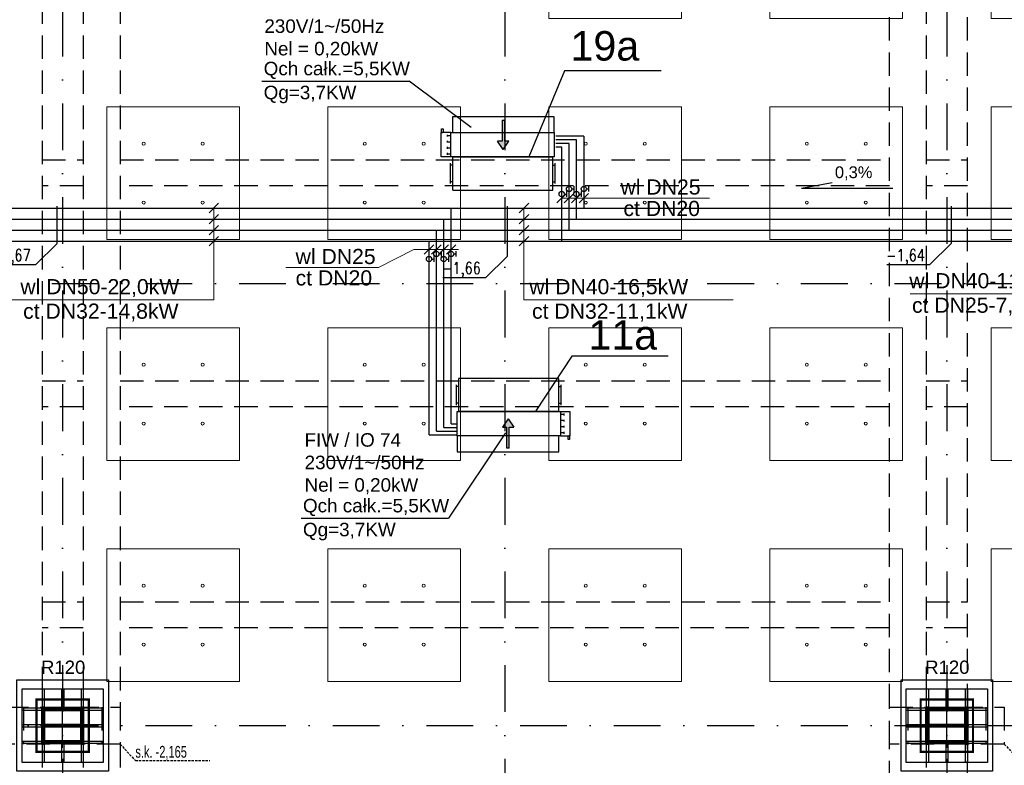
# Model space of a CAD drawing. Header units: centimetres. Extents: x -10729 to 23827, y -4437 to 19798.
# Tile 42 of 95: x 11002 to 12338, y 6146 to 7158. Entities that reach past the tile are written whole.
import ezdxf

# ---------------------------------------------------------------- set-up
doc = ezdxf.new("R2010")
doc.units = ezdxf.units.CM
for name, pattern in [('Kondygnacja  -0_5$0$HIDDEN', [9.525, 6.35, -3.175]), ('Kondygnacja  -0_5$0$HIDDEN2', [4.7625, 3.175, -1.5875]), ('Osie rzutów$0$DASHDOT2', [12.7, 6.35, -3.175, 0, -3.175])]:
    doc.linetypes.add(name, pattern=pattern)
for name, color, linetype in [('bgde_dodatki powykonawcze', 7, 'Continuous'), ('bgde_schem_opis', 2, 'Continuous'), ('KJP_KK_OPISY MOCY klimakonwektorów', 7, 'Continuous'), ('Kondygnacja  -0_5$0$ARCH_INFO_ODPORNOŚĆ OGNIOWA', 8, 'Continuous'), ('Kondygnacja  -0_5$0$ARCH_KONSTR_POWYŻEJ RZUTU', 8, 'Kondygnacja  -0_5$0$HIDDEN'), ('Kondygnacja  -0_5$0$ARCH_KONSTR_POWYŻEJ RZUTU_IST', 8, 'Kondygnacja  -0_5$0$HIDDEN2'), ('Kondygnacja  -0_5$0$ARCH_KONSTRUKCJA_NIEWIDOCZNA', 8, 'Continuous'), ('Kondygnacja  -0_5$0$ARCH_OKŁADZINA', 8, 'Continuous'), ('Kondygnacja  -0_5$0$ARCH_SŁUPY', 8, 'Continuous'), ('Osie rzutów$0$ARCH_INFO_OSIE_IST', 8, 'Osie rzutów$0$DASHDOT2'), ('Osie rzutów$0$ARCH_INFO_OSIE_OPISY_IST', 8, 'Continuous')]:
    doc.layers.add(name, color=color, linetype=linetype)
for name, color, linetype, lineweight in [('bgde_opis ct 1', 7, 'Continuous', 20), ('bgde_rzędne wl ct', 7, 'Continuous', 25), ('bgde_urządzenia', 250, 'Continuous', 30), ('KJP_CT_kk_powrót', 250, '04_CT_KOMF_POW', 25), ('KJP_CT_kk_zasil', 250, '04_CT_KOMF_ZAS', 25), ('KJP_WL_kk zasil', 250, '04_WL_KOMF_ZAS', 25), ('KJP_WL_kk_powr', 250, '04_WL_KOMF_POW', 25), ('SU Lampy kwadratowe  -05$0$ARCH_SUFITY_PODWIESZANE', 8, 'Continuous', 9)]:
    doc.layers.add(name, color=color, linetype=linetype, lineweight=lineweight)
doc.styles.add('Arial', font='arial.ttf')
doc.styles.add('Kondygnacja  -0_5$0$Arial', font='arial.ttf')
doc.styles.add('Kondygnacja  -0_5$0$BIKTS', font='bikromsw.shx', dxfattribs={"width": 0.8})
doc.styles.add('st rom', font='Romans.shx', dxfattribs={"width": 0.8})
doc.linetypes.add('04_CT_KOMF_POW', pattern='A,100,-15,["CTKp",Standard,S=10,R=0,X=-10,Y=-5],-35', length=150)
doc.linetypes.add('04_CT_KOMF_ZAS', pattern='A,100,-15,["CTKz",Standard,S=10,R=0,X=-10,Y=-5],-35', length=150)
doc.linetypes.add('04_WL_KOMF_POW', pattern='A,100,-15,["WLKp",Standard,S=10,R=0,X=-10,Y=-5],-35', length=150)
doc.linetypes.add('04_WL_KOMF_ZAS', pattern='A,100,-15,["WLKz",Standard,S=10,R=0,X=-10,Y=-5],-35', length=150)
pattern_1 = [(45, (-1133.3117, -3177.9858), (-0.6735192, 0.6735192), [])]

# ---------------------------------------------------------------- blocks, each defined once
blk = doc.blocks.new('Osie rzutów')
at = {"layer": 'Osie rzutów$0$ARCH_INFO_OSIE_IST', "ltscale": 10}
for p, q in [((11060, 12510), (11060, 4623.26)), ((11660, 12510), (11660, 4623.26)), ((12260, 12510), (12260, 4623.26)), ((4436.04, 6800), (15156.54, 6800)), ((11060, 6170), (11060, 6230)), ((12260, 6170), (12260, 6230)), ((4436.04, 6200), (15156.54, 6200)), ((11090, 6200), (11030, 6200)), ((12290, 6200), (12230, 6200))]:
    blk.add_line(p, q, dxfattribs=at)
blk = doc.blocks.new('SU Lampy kwadratowe  -05$0$moduł sufitu')
at = {"layer": 'SU Lampy kwadratowe  -05$0$ARCH_SUFITY_PODWIESZANE'}
for points in [[(60, -60), (240, -60), (240, -240), (60, -240)], [(360, -60), (540, -60), (540, -240), (360, -240)], [(60, -360), (240, -360), (240, -540), (60, -540)], [(360, -360), (540, -360), (540, -540), (360, -540)]]:
    blk.add_lwpolyline(points, close=True, dxfattribs=at)
for centre in [(110, -110), (190, -110), (410, -110), (490, -110), (110, -190), (190, -190), (410, -190), (490, -190), (110, -410), (190, -410), (410, -410), (490, -410), (110, -490), (190, -490), (410, -490), (490, -490)]:
    blk.add_circle(centre, 2, dxfattribs=at)
blk = doc.blocks.new('SU Lampy kwadratowe  -05')
at = {"layer": 'SU Lampy kwadratowe  -05$0$ARCH_SUFITY_PODWIESZANE'}
for points in [[(11120, 7040), (11300, 7040), (11300, 6860), (11120, 6860)], [(11420, 7040), (11600, 7040), (11600, 6860), (11420, 6860)]]:
    blk.add_lwpolyline(points, close=True, dxfattribs=at)
for centre in [(11170, 6990), (11250, 6990), (11470, 6990), (11550, 6990), (11170, 6910), (11250, 6910), (11470, 6910), (11550, 6910)]:
    blk.add_circle(centre, 2, dxfattribs=at)
for p in [(11660, 7400), (12260, 7400), (11060, 6800), (11660, 6800), (12260, 6800)]:
    blk.add_blockref('SU Lampy kwadratowe  -05$0$moduł sufitu', p, dxfattribs=at)
blk = doc.blocks.new('Kondygnacja  -0_5$0$słup_kwadrat')
at = {"layer": 'Kondygnacja  -0_5$0$ARCH_SŁUPY', "lineweight": 40}
h = blk.add_hatch(dxfattribs=at)
h.set_pattern_fill('ANSI31', color=256, scale=0.3, style=0)
h.set_pattern_definition(pattern_1)
h.paths.add_polyline_path([(36, 34), (39, 34), (39, 84), (36, 84)])
h = blk.add_hatch(dxfattribs=at)
h.set_pattern_fill('ANSI31', color=256, scale=0.3, style=0)
h.set_pattern_definition(pattern_1)
h.paths.add_polyline_path([(89, 80), (89, 83), (39, 83), (39, 80)])
h = blk.add_hatch(dxfattribs=at)
h.set_pattern_fill('ANSI31', color=256, scale=0.3, style=0)
h.set_pattern_definition(pattern_1)
h.paths.add_polyline_path([(89, 34), (92, 34), (92, 84), (89, 84)])
h = blk.add_hatch(dxfattribs=at)
h.set_pattern_fill('ANSI31', color=256, scale=0.3, style=0)
h.set_pattern_definition(pattern_1)
h.paths.add_polyline_path([(89, 57.5), (89, 60.5), (39, 60.5), (39, 57.5)])
h = blk.add_hatch(dxfattribs=at)
h.set_pattern_fill('ANSI31', color=256, scale=0.3, style=0)
h.set_pattern_definition(pattern_1)
h.paths.add_polyline_path([(89, 35), (89, 38), (39, 38), (39, 35)])
at = {"layer": 'Kondygnacja  -0_5$0$ARCH_KONSTRUKCJA_NIEWIDOCZNA'}
blk.add_lwpolyline([(119, 109), (119, 9), (9, 9), (9, 109)], close=True, dxfattribs=at)
for points in [[(36, 109), (36, 84)], [(39, 109), (39, 84)], [(62.5, 109), (62.5, 83)], [(65.5, 109), (65.5, 83)], [(89, 109), (89, 84)], [(92, 109), (92, 84)], [(9, 83), (36, 83)], [(92, 83), (119, 83)], [(9, 80), (36, 80)], [(92, 80), (119, 80)], [(9, 60.5), (36, 60.5)], [(9, 57.5), (36, 57.5)], [(92, 60.5), (119, 60.5)], [(92, 57.5), (119, 57.5)], [(9, 38), (36, 38)], [(9, 35), (36, 35)], [(36, 34), (36, 9)], [(39, 34), (39, 9)], [(62.5, 35), (62.5, 9)], [(65.5, 35), (65.5, 9)], [(89, 34), (89, 9)], [(92, 38), (119, 38)], [(92, 35), (119, 35)], [(92, 34), (92, 9)]]:
    blk.add_lwpolyline(points, dxfattribs=at)
at = {"layer": 'Kondygnacja  -0_5$0$ARCH_OKŁADZINA'}
blk.add_lwpolyline([(2, 121), (126, 121), (126, -3), (2, -3)], close=True, dxfattribs=at)
at = {"layer": 'Kondygnacja  -0_5$0$ARCH_SŁUPY', "lineweight": 40}
for p, q in [((39, 60.5), (89, 60.5)), ((89, 57.5), (39, 57.5))]:
    blk.add_line(p, q, dxfattribs=at)
at = {"layer": 'Kondygnacja  -0_5$0$ARCH_SŁUPY', "lineweight": 50, "const_width": 3}
blk.add_lwpolyline([(28.5, 94.5), (99.5, 94.5), (99.5, 23.5), (28.5, 23.5)], close=True, dxfattribs=at)
at = {"layer": 'Kondygnacja  -0_5$0$ARCH_SŁUPY', "lineweight": 40}
for points in [[(36, 84), (39, 84), (39, 34), (36, 34)], [(89, 84), (92, 84), (92, 34), (89, 34)]]:
    blk.add_lwpolyline(points, close=True, dxfattribs=at)
for points in [[(89, 83), (39, 83)], [(39, 80), (89, 80)], [(89, 38), (39, 38)], [(39, 35), (89, 35)]]:
    blk.add_lwpolyline(points, dxfattribs=at)
blk = doc.blocks.new('Kondygnacja  -0_5$0$konstrukcja istniejąca -0.5')
at = {"layer": 'Kondygnacja  -0_5$0$ARCH_KONSTR_POWYŻEJ RZUTU_IST', "ltscale": 10}
for points in [[(11032, 7375), (11032, 6225)], [(11088, 7375), (11088, 6225)], [(11138, 7375), (11138, 6225)], [(12182, 6225), (12182, 7375)], [(12232, 7375), (12232, 6225)], [(12288, 6225), (12288, 7375)], [(11032, 6967.9), (11088, 6967.9)], [(11138, 6967.9), (12182, 6967.9)], [(12232, 6967.9), (12288, 6967.9)], [(11088, 6932.9), (11032, 6932.9)], [(12182, 6932.9), (11138, 6932.9)], [(12288, 6932.9), (12232, 6932.9)], [(11032, 6667.9), (11088, 6667.9)], [(11138, 6667.9), (12182, 6667.9)], [(12232, 6667.9), (12288, 6667.9)], [(11088, 6632.9), (11032, 6632.9)], [(12182, 6632.9), (11138, 6632.9)], [(12288, 6632.9), (12232, 6632.9)], [(11032, 6367.9), (11088, 6367.9)], [(11138, 6367.9), (12182, 6367.9)], [(12232, 6367.9), (12288, 6367.9)], [(11088, 6332.9), (11032, 6332.9)], [(12182, 6332.9), (11138, 6332.9)], [(12288, 6332.9), (12232, 6332.9)], [(11138, 6175), (10982, 6175), (10982, 6225), (11138, 6225), (11138, 6175)], [(12338, 6175), (12182, 6175), (12182, 6225), (12338, 6225), (12338, 6175)], [(11032, 6175), (11032, 5025)], [(11088, 6175), (11088, 5025)], [(11138, 6175), (11138, 5025)], [(12182, 5025), (12182, 6175)], [(12232, 6175), (12232, 5025)], [(12288, 5025), (12288, 6175)]]:
    blk.add_lwpolyline(points, dxfattribs=at)
at = {"layer": 'Kondygnacja  -0_5$0$ARCH_KONSTR_POWYŻEJ RZUTU_IST', "ltscale": 10, "elevation": 0}
for points in [[(11007, 6225), (11007, 6175)], [(11113, 6225), (11113, 6175)], [(12207, 6225), (12207, 6175)], [(12313, 6225), (12313, 6175)]]:
    blk.add_lwpolyline(points, dxfattribs=at)
at = {"layer": 'Kondygnacja  -0_5$0$ARCH_KONSTR_POWYŻEJ RZUTU_IST'}
for points in [[(11138, 6175), (11158.7, 6152.5), (11259.8, 6152.5)], [(12338, 6175), (12358.7, 6152.5), (12459.8, 6152.5)]]:
    blk.add_lwpolyline(points, dxfattribs=at)
at = {"layer": 'Kondygnacja  -0_5$0$ARCH_KONSTR_POWYŻEJ RZUTU_IST', "style": 'Kondygnacja  -0_5$0$BIKTS', "width": 0.7}
blk.add_text('s.k. -2,165', height=16, dxfattribs=at).set_placement((11158.7, 6156.5))

msp = doc.modelspace()

# ---------------------------------------------------------------- hatches: boundary and pattern name
at = {"layer": 'bgde_urządzenia'}
h = msp.add_hatch(color=256, dxfattribs=at)
h.paths.add_polyline_path([(11656.482, 7005.111), (11659.482, 7005.111), (11659.482, 6993.445), (11665.672, 6993.445), (11657.982, 6982.018), (11650.292, 6993.445), (11656.482, 6993.445)])
h.paths.add_polyline_path([(11656.482, 7021.779), (11659.482, 7021.779), (11659.482, 7005.111), (11656.482, 7005.111)])
h = msp.add_hatch(color=256, dxfattribs=at)
h.paths.add_polyline_path([(11665.965, 6593.417), (11662.965, 6593.417), (11662.965, 6605.083), (11656.775, 6605.083), (11664.465, 6616.511), (11672.155, 6605.083), (11665.965, 6605.083)])
h.paths.add_polyline_path([(11665.965, 6576.75), (11662.965, 6576.75), (11662.965, 6593.417), (11665.965, 6593.417)])

# ---------------------------------------------------------------- linework, layer by layer
at = {"layer": 'bgde_dodatki powykonawcze'}
for p, q in [((11744.309, 6917.914), (11744.309, 6925.232)), ((11750.869, 6928.564), (11754.301, 6928.564)), ((11754.301, 6924.905), (11754.301, 6932.223)), ((11764.309, 6917.937), (11764.309, 6925.255)), ((11770.869, 6928.586), (11774.301, 6928.586)), ((11774.301, 6924.927), (11774.301, 6932.245)), ((11740.877, 6921.573), (11744.309, 6921.573)), ((11760.877, 6921.596), (11764.309, 6921.596)), ((11574.245, 6836.692), (11574.245, 6844.009)), ((11594.245, 6836.714), (11594.245, 6844.032)), ((11560.821, 6833.36), (11564.253, 6833.36)), ((11564.253, 6829.701), (11564.253, 6837.019)), ((11570.813, 6840.35), (11574.245, 6840.35)), ((11580.821, 6833.383), (11584.253, 6833.383)), ((11584.253, 6829.724), (11584.253, 6837.042)), ((11590.813, 6840.373), (11594.245, 6840.373))]:
    msp.add_line(p, q, dxfattribs=at)
for centre in [(11737.277, 6921.573), (11747.269, 6928.564), (11757.277, 6921.596), (11767.269, 6928.586), (11567.213, 6840.35), (11587.213, 6840.373), (11557.221, 6833.36), (11577.221, 6833.383)]:
    msp.add_circle(centre, 3.6, dxfattribs=at)
at = {"layer": 'bgde_opis ct 1'}
for p, q in [((11743.713, 6922.548), (11730.825, 6909.66)), ((11753.713, 6922.548), (11740.825, 6909.66)), ((11763.713, 6922.548), (11750.825, 6909.66)), ((11773.69, 6922.548), (11760.802, 6909.66)), ((11271.597, 6909.059), (11258.709, 6896.172)), ((11692.519, 6909.059), (11679.631, 6896.172)), ((11937.849, 6916.104), (11737.269, 6916.104)), ((11265.153, 6778.113), (11265.153, 6902.616)), ((11686.075, 6778.113), (11686.075, 6902.616)), ((11271.597, 6894.059), (11258.709, 6881.172)), ((11692.519, 6894.059), (11679.631, 6881.172)), ((11271.597, 6879.059), (11258.709, 6866.172)), ((11692.519, 6879.059), (11679.631, 6866.172)), ((11271.597, 6864.059), (11258.709, 6851.172)), ((11692.519, 6864.059), (11679.631, 6851.172)), ((11488.845, 6821.801), (11536.428, 6846.465)), ((11536.428, 6846.465), (11597.418, 6846.465)), ((11563.657, 6852.909), (11550.769, 6840.021)), ((11573.657, 6852.909), (11560.769, 6840.021)), ((11583.657, 6852.909), (11570.769, 6840.021)), ((11593.657, 6852.909), (11580.769, 6840.021)), ((11363.019, 6821.801), (11488.845, 6821.801)), ((11265.153, 6778.113), (10984.768, 6778.112)), ((11969.86, 6778.113), (11686.075, 6778.113)), ((12433.54, 6786.16), (12210.434, 6786.16))]:
    msp.add_line(p, q, dxfattribs=at)
at = {"layer": 'bgde_rzędne wl ct'}
for p, q in [((12062.571, 6929.44), (12104.558, 6937.345)), ((12062.571, 6929.44), (12186.561, 6929.44)), ((11052.712, 6854.447), (11052.712, 6905.415)), ((11663.744, 6837.507), (11663.744, 6905.415)), ((12266.384, 6854.983), (12266.384, 6905.415)), ((11022.984, 6825.359), (11052.712, 6854.447)), ((12236.656, 6825.359), (12266.384, 6854.983)), ((11634.017, 6807.883), (11663.744, 6837.507)), ((11022.984, 6825.359), (10965.115, 6825.359)), ((12236.656, 6825.359), (12178.787, 6825.359)), ((11634.017, 6807.883), (11576.147, 6807.883))]:
    msp.add_line(p, q, dxfattribs=at)
at = {"layer": 'bgde_schem_opis'}
for p, q in [((11741.16, 7089.087, 34.186), (11692.515, 6971.995, 377.718)), ((11872.095, 7089.087, 34.186), (11741.16, 7089.087, 34.186)), ((11750.866, 6701.395, 55.236), (11702.22, 6627.398, 377.718)), ((11881.8, 6701.395, 55.236), (11750.866, 6701.395, 55.236))]:
    msp.add_line(p, q, dxfattribs=at)
at = {"layer": 'bgde_urządzenia'}
for p, q in [((11589.082, 7026.611), (11589.082, 7005.111)), ((11726.882, 7026.611), (11589.082, 7026.611)), ((11656.482, 7021.779), (11656.482, 6993.445)), ((11656.482, 7021.779), (11659.482, 7021.779)), ((11659.482, 7021.779), (11659.482, 6993.445)), ((11726.882, 7005.111), (11726.882, 7026.611)), ((11586.882, 7005.111), (11573.882, 7005.111)), ((11573.882, 6972.111), (11573.882, 7005.111)), ((11573.882, 7005.111), (11575.382, 7005.111)), ((11574.382, 7005.111), (11574.382, 7010.111)), ((11574.382, 7010.111), (11576.382, 7010.111)), ((11576.382, 7010.111), (11576.382, 7005.111)), ((11586.882, 6972.111), (11586.882, 7005.111)), ((11586.882, 7005.111), (11589.082, 7005.111)), ((11589.082, 7005.111), (11726.882, 7005.111)), ((11726.882, 7005.111), (11726.882, 6972.111)), ((11581.682, 7002.236), (11581.682, 6999.736)), ((11581.682, 7000.986), (11586.882, 7000.986)), ((11581.682, 6993.986), (11581.682, 6991.486)), ((11581.682, 6992.736), (11586.882, 6992.736)), ((11657.982, 6982.018), (11650.292, 6993.445)), ((11656.482, 6993.445), (11650.292, 6993.445)), ((11657.982, 6982.018), (11665.672, 6993.445)), ((11665.672, 6993.445), (11659.482, 6993.445)), ((11581.682, 6985.736), (11581.682, 6983.236)), ((11581.682, 6984.486), (11586.882, 6984.486)), ((11581.682, 6977.486), (11581.682, 6974.986)), ((11581.682, 6976.236), (11586.882, 6976.236)), ((11586.882, 6972.111), (11573.882, 6972.111)), ((11586.382, 6935.861), (11586.382, 6963.361)), ((11726.882, 6972.111), (11586.882, 6972.111)), ((11589.382, 6927.111), (11589.382, 6972.111)), ((11589.382, 6972.111), (11725.382, 6972.111)), ((11725.382, 6927.111), (11725.382, 6972.111)), ((11728.382, 6935.861), (11728.382, 6963.361)), ((11589.382, 6960.861), (11586.382, 6960.861)), ((11725.382, 6960.861), (11728.382, 6960.861)), ((11589.382, 6938.361), (11586.382, 6938.361)), ((11725.382, 6938.361), (11728.382, 6938.361)), ((11589.382, 6927.111), (11725.382, 6927.111)), ((11597.065, 6671.417), (11597.065, 6626.417)), ((11733.065, 6671.417), (11597.065, 6671.417)), ((11733.065, 6671.417), (11733.065, 6626.417)), ((11594.065, 6662.667), (11594.065, 6635.167)), ((11597.065, 6660.167), (11594.065, 6660.167)), ((11733.065, 6660.167), (11736.065, 6660.167)), ((11736.065, 6662.667), (11736.065, 6635.167)), ((11597.065, 6637.667), (11594.065, 6637.667)), ((11733.065, 6637.667), (11736.065, 6637.667)), ((11595.565, 6593.417), (11595.565, 6626.417)), ((11595.565, 6626.417), (11735.565, 6626.417)), ((11733.065, 6626.417), (11597.065, 6626.417)), ((11664.465, 6616.511), (11656.775, 6605.083)), ((11664.465, 6616.511), (11672.155, 6605.083)), ((11735.565, 6626.417), (11735.565, 6593.417)), ((11735.565, 6626.417), (11748.565, 6626.417)), ((11740.765, 6622.292), (11735.565, 6622.292)), ((11740.765, 6621.042), (11740.765, 6623.542)), ((11740.765, 6612.792), (11740.765, 6615.292)), ((11748.565, 6626.417), (11748.565, 6593.417)), ((11656.775, 6605.083), (11662.965, 6605.083)), ((11662.965, 6576.75), (11662.965, 6605.083)), ((11665.965, 6576.75), (11665.965, 6605.083)), ((11665.965, 6605.083), (11672.155, 6605.083)), ((11740.765, 6614.042), (11735.565, 6614.042)), ((11740.765, 6605.792), (11735.565, 6605.792)), ((11740.765, 6604.542), (11740.765, 6607.042)), ((11733.365, 6593.417), (11595.565, 6593.417)), ((11595.565, 6593.417), (11595.565, 6571.917)), ((11733.365, 6571.917), (11733.365, 6593.417)), ((11735.565, 6593.417), (11733.365, 6593.417)), ((11740.765, 6597.542), (11735.565, 6597.542)), ((11735.565, 6593.417), (11748.565, 6593.417)), ((11740.765, 6596.292), (11740.765, 6598.792)), ((11746.065, 6588.417), (11746.065, 6593.417)), ((11748.065, 6588.417), (11746.065, 6588.417)), ((11748.565, 6593.417), (11747.065, 6593.417)), ((11748.065, 6593.417), (11748.065, 6588.417)), ((11665.965, 6576.75), (11662.965, 6576.75)), ((11595.565, 6571.917), (11733.365, 6571.917))]:
    msp.add_line(p, q, dxfattribs=at)
at = {"layer": 'KJP_CT_kk_powrót'}
for p, q in [((11757.269, 6995.284), (11729.449, 6995.284)), ((11757.269, 6887.616), (11757.269, 6995.284)), ((10091.822, 6887.616), (12952.627, 6887.616)), ((11577.213, 6604.917), (11577.213, 6887.616)), ((11577.213, 6604.917), (11595.565, 6604.917))]:
    msp.add_line(p, q, dxfattribs=at)
at = {"layer": 'KJP_CT_kk_zasil'}
for p, q in [((11767.269, 7000.284), (11729.449, 7000.284)), ((11767.269, 7000.284), (11767.269, 6902.616)), ((10091.822, 6902.616), (12962.627, 6902.616)), ((11587.213, 6609.917), (11587.213, 6902.616)), ((11587.213, 6609.917), (11595.565, 6609.917))]:
    msp.add_line(p, q, dxfattribs=at)
at = {"layer": 'KJP_KK_OPISY MOCY klimakonwektorów'}
for p, q in [((11330.42, 7074.877), (11530.307, 7074.877)), ((11614.627, 7011.829), (11530.307, 7074.877)), ((11660.94, 6597.711), (11583.621, 6481.58)), ((11383.733, 6481.58), (11583.621, 6481.58))]:
    msp.add_line(p, q, dxfattribs=at)
at = {"layer": 'KJP_WL_kk zasil'}
for p, q in [((11747.269, 6990.284), (11729.449, 6990.284)), ((11747.269, 6872.616), (11747.269, 6990.284)), ((10091.822, 6872.616), (12942.627, 6872.616)), ((11567.213, 6599.917), (11567.213, 6872.404)), ((11567.213, 6599.917), (11595.565, 6599.917))]:
    msp.add_line(p, q, dxfattribs=at)
at = {"layer": 'KJP_WL_kk_powr'}
for p, q in [((11737.269, 6985.284), (11729.449, 6985.284)), ((11737.269, 6857.616), (11737.269, 6985.284)), ((10091.822, 6857.616), (12932.627, 6857.616)), ((11557.213, 6594.917), (11557.213, 6857.616)), ((11557.213, 6594.917), (11595.565, 6594.917))]:
    msp.add_line(p, q, dxfattribs=at)

# ---------------------------------------------------------------- block references
at = {"layer": 'Kondygnacja  -0_5$0$ARCH_KONSTR_POWYŻEJ RZUTU'}
msp.add_blockref('Kondygnacja  -0_5$0$konstrukcja istniejąca -0.5', (0, 0), dxfattribs=at)
at = {"layer": 'Kondygnacja  -0_5$0$ARCH_SŁUPY'}
for p in [(10996, 6141), (12196, 6141)]:
    msp.add_blockref('Kondygnacja  -0_5$0$słup_kwadrat', p, dxfattribs=at)
at = {"layer": 'Osie rzutów$0$ARCH_INFO_OSIE_OPISY_IST'}
msp.add_blockref('Osie rzutów', (0, 0), dxfattribs=at)
at = {"layer": 'SU Lampy kwadratowe  -05$0$ARCH_SUFITY_PODWIESZANE'}
msp.add_blockref('SU Lampy kwadratowe  -05', (0, 0), dxfattribs=at)

# ---------------------------------------------------------------- texts
at = {"layer": 'bgde_opis ct 1', "color": 2, "style": 'Arial'}
for s, height, p in [('wl DN25', 20.583, (11817.131, 6920.925, 4091.218)), ('ct DN20', 20.583, (11821.104, 6891.813, 4091.218)), ('wl DN40-11,0kW', 20.58297, (12209.016, 6793.681, -23509.109)), ('wl DN50-22,0kW', 20.58297, (11002.633, 6785.633, -23509.109)), ('wl DN40-16,5kW', 20.58297, (11693.316, 6785.634, -23509.109)), ('ct DN25-7,4kW', 20.58297, (12212.734, 6760.438, -23509.109)), ('ct DN32-14,8kW', 20.58297, (11006.352, 6752.39, -23509.109)), ('ct DN32-11,1kW', 20.58297, (11697.034, 6752.39, -23509.109))]:
    msp.add_text(s, height=height, dxfattribs=at).set_placement(p)
for s, p in [('wl DN25', (11376.147, 6826.622, 1634.188)), ('ct DN20', (11376.147, 6797.51, 1634.188))]:
    msp.add_text(s, height=20.583, rotation=360, dxfattribs=at).set_placement(p)
at = {"layer": 'bgde_rzędne wl ct', "char_height": 16, "attachment_point": 1}
for s, insert, width, style in [('0,3%', (12108.083, 6959.251, 3032.55), 531.5734, 'Arial'), ('-1,67', (10963.848, 6846.613, 364.378), 70.70316, 'st rom'), ('-1,64', (12177.519, 6846.613, 364.378), 70.70316, 'st rom'), ('-1,66', (11574.88, 6829.137, 364.378), 70.70316, 'st rom')]:
    msp.add_mtext(s, dxfattribs=dict(at, insert=insert, width=width, style=style))
at = {"layer": 'bgde_schem_opis', "char_height": 40, "width": 72.77772, "attachment_point": 1, "style": 'Arial'}
for s, insert in [('19a', (11749.296, 7142.836, -136.764)), ('11a', (11773.632, 6750.416, -104.232))]:
    msp.add_mtext(s, dxfattribs=dict(at, insert=insert))
at = {"layer": 'KJP_KK_OPISY MOCY klimakonwektorów', "char_height": 18.326, "width": 421.7149, "attachment_point": 1, "style": 'Arial'}
for s, insert in [('FIW / IO 74\\P230V/1~/50Hz\\PNel = 0,20kW', (11333.726, 7189.315, 2308.732)), ('Qch całk.=5,5KW', (11332.807, 7101.159, 2308.732)), ('Qg=3,7KW', (11332.807, 7068.68, 2308.732)), ('FIW / IO 74\\P230V/1~/50Hz\\PNel = 0,20kW', (11388.32, 6597.036, 2308.732)), ('Qch całk.=5,5KW', (11386.121, 6507.862, 2308.732)), ('Qg=3,7KW', (11386.121, 6475.383, 2308.732))]:
    msp.add_mtext(s, dxfattribs=dict(at, insert=insert))
at = {"layer": 'Kondygnacja  -0_5$0$ARCH_INFO_ODPORNOŚĆ OGNIOWA', "char_height": 18, "width": 53.33252, "attachment_point": 5, "style": 'Kondygnacja  -0_5$0$Arial'}
for insert in [(11060.71, 6294.184), (12260.71, 6294.184)]:
    msp.add_mtext('\\PR120', dxfattribs=dict(at, insert=insert))

doc.saveas('drawing.dxf')
